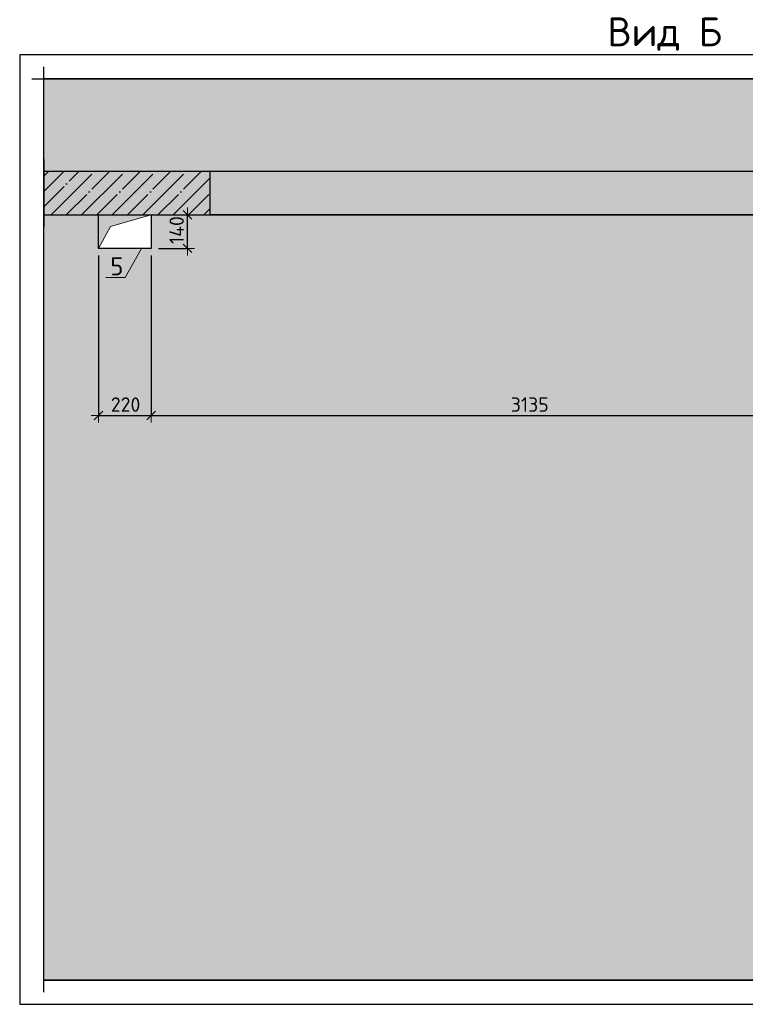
# Model space of a CAD drawing. Header units: millimetres. Extents: x -37663 to 118746, y -2869 to 47508.
# Tile 2 of 54: x -33701 to -30679, y 31815 to 35918. Entities that reach past the tile are written whole.
import ezdxf

# ---------------------------------------------------------------- set-up
doc = ezdxf.new("R2010")
doc.units = ezdxf.units.MM
doc.header["$PDMODE"] = 65
doc.linetypes.add('______11', pattern=[150, 120, -15, 0, -15])
doc.linetypes.add('______5', pattern=[330, 240, -30, 30, -30])
doc.layers.add('Standard', color=7, linetype='Continuous', lineweight=25)
doc.layers.add('Размерная линия_ общее_1', color=7, linetype='Continuous', lineweight=13)
doc.layers.add('Осевая линия_ общее', color=7, linetype='______5', lineweight=13, true_color=0xa0a0a0)
doc.styles.add('ISOCPEUR', font='ISOCPEUR')
doc.dimstyles.new('DIMSTYLE_10', dxfattribs={"dimtxt": 60, "dimasz": 60, "dimexe": 0, "dimexo": 0, "dimgap": 30, "dimtad": 2, "dimdec": 0, "dimrnd": 5, "dimzin": 12, "dimdsep": 46, "dimtxsty": 'ISOCPEUR', "dimblk1": 'ALL_ML_STRICH', "dimblk2": 'ALL_ML_STRICH', "dimsah": 1, "dimcen": 0, "dimclrd": 7, "dimclre": 256, "dimclrt": 7, "dimadec": 0, "dimazin": 0, "dimtfac": 1, "dimtdec": 0, "dimtix": 1, "dimtmove": 2, "dimatfit": 3, "dimfxl": 0, "dimtvp": 1.2, "dimtzin": 0, "dimlwd": 0, "dimlwe": -3, "dimarcsym": 0})
doc.dimstyles.new('DIMSTYLE_8', dxfattribs={"dimtxt": 60, "dimasz": 60, "dimexe": 0, "dimexo": 0, "dimgap": 30, "dimtad": 2, "dimdec": 0, "dimrnd": 5, "dimzin": 12, "dimdsep": 46, "dimtxsty": 'ISOCPEUR', "dimblk1": 'ALL_ML_STRICH', "dimblk2": 'ALL_ML_STRICH', "dimsah": 1, "dimcen": 0, "dimclrd": 7, "dimclre": 256, "dimclrt": 7, "dimadec": 0, "dimazin": 0, "dimtfac": 1, "dimtdec": 0, "dimtix": 1, "dimtmove": 2, "dimatfit": 3, "dimfxl": 0, "dimtzin": 0, "dimlwd": 0, "dimlwe": -3, "dimarcsym": 0})

# ---------------------------------------------------------------- blocks, each defined once
blk = doc.blocks.new('ALL_ML_STRICH')
at = {"color": 0, "linetype": 'ByBlock', "lineweight": -2}
for p, q in [((-1, 0), (0.5, 0)), ((-0.3, -0.3), (0.3, 0.3)), ((0, -0.5), (0, 0.5))]:
    blk.add_line(p, q, dxfattribs=at)
blk = doc.blocks.new('*D356')
at = {"layer": 'DEFPOINTS', "color": 7, "linetype": 'Continuous', "lineweight": 13, "transparency": 33554687}
for p in [(-33143.2, 35105.1), (-33153.2, 34965.1), (-33002.5, 34965.1)]:
    blk.add_point(p, dxfattribs=at)
at = {"layer": 'Размерная линия_ общее_1', "color": 253, "linetype": 'Continuous', "lineweight": -2, "true_color": 0xa0a0a0, "transparency": 33554687}
for p, q in [((-33113.2, 35105.1), (-33002.5, 35105.1)), ((-33123.2, 34965.1), (-33002.5, 34965.1))]:
    blk.add_line(p, q, dxfattribs=at)
at = {"layer": 'Размерная линия_ общее_1', "color": 7, "linetype": 'Continuous', "lineweight": -2, "transparency": 33554687}
blk.add_line((-33002.5, 34965.1), (-33002.5, 35105.1), dxfattribs=at)
at = {"layer": 'Размерная линия_ общее_1', "color": 7, "linetype": 'Continuous', "lineweight": 13, "transparency": 33554687, "xscale": 60, "yscale": 60, "zscale": 60}
for p, rotation in [((-33002.5, 35105.1), 90), ((-33002.5, 34965.1), 270)]:
    blk.add_blockref('ALL_ML_STRICH', p, dxfattribs=dict(at, rotation=rotation))
at = {"layer": 'Размерная линия_ общее_1', "color": 7, "linetype": 'Continuous', "lineweight": 13, "transparency": 33554687, "insert": (-33047.5, 35041.1), "char_height": 60, "width": 180, "attachment_point": 5, "rotation": 90, "style": 'ISOCPEUR'}
blk.add_mtext('\\A1;{140}', dxfattribs=at)
blk = doc.blocks.new('*D369')
at = {"layer": 'DEFPOINTS', "color": 7, "linetype": 'Continuous', "lineweight": 13, "transparency": 33554687}
for p in [(-33373.2, 34965.1), (-33153.2, 34965.1), (-33373.2, 34269.1)]:
    blk.add_point(p, dxfattribs=at)
at = {"layer": 'Размерная линия_ общее_1', "color": 253, "linetype": 'Continuous', "lineweight": -2, "true_color": 0xa0a0a0, "transparency": 33554687}
for p, q in [((-33373.2, 34935.1), (-33373.2, 34269.1)), ((-33153.2, 34935.1), (-33153.2, 34269.1))]:
    blk.add_line(p, q, dxfattribs=at)
at = {"layer": 'Размерная линия_ общее_1', "color": 7, "linetype": 'Continuous', "lineweight": -2, "transparency": 33554687}
blk.add_line((-33373.2, 34269.1), (-33153.2, 34269.1), dxfattribs=at)
at = {"layer": 'Размерная линия_ общее_1', "color": 7, "linetype": 'Continuous', "lineweight": 13, "transparency": 33554687, "xscale": 60, "yscale": 60, "zscale": 60, "rotation": 180}
blk.add_blockref('ALL_ML_STRICH', (-33373.2, 34269.1), dxfattribs=at)
at = {"layer": 'Размерная линия_ общее_1', "color": 7, "linetype": 'Continuous', "lineweight": 13, "transparency": 33554687, "xscale": 60, "yscale": 60, "zscale": 60}
blk.add_blockref('ALL_ML_STRICH', (-33153.2, 34269.1), dxfattribs=at)
at = {"layer": 'Размерная линия_ общее_1', "color": 7, "linetype": 'Continuous', "lineweight": 13, "transparency": 33554687, "insert": (-33260.2, 34314.1), "char_height": 60, "width": 180, "attachment_point": 5, "style": 'ISOCPEUR'}
blk.add_mtext('\\A1;{220}', dxfattribs=at)
blk = doc.blocks.new('*D370')
at = {"layer": 'DEFPOINTS', "color": 7, "linetype": 'Continuous', "lineweight": 13, "transparency": 33554687}
for p in [(-33153.2, 34965.1), (-33153.2, 34269.1), (-30018.2, 33685.1)]:
    blk.add_point(p, dxfattribs=at)
at = {"layer": 'Размерная линия_ общее_1', "color": 253, "linetype": 'Continuous', "lineweight": -2, "true_color": 0xa0a0a0, "transparency": 33554687}
for p, q in [((-33153.2, 34935.1), (-33153.2, 34269.1)), ((-30018.2, 33715.1), (-30018.2, 34269.1))]:
    blk.add_line(p, q, dxfattribs=at)
at = {"layer": 'Размерная линия_ общее_1', "color": 7, "linetype": 'Continuous', "lineweight": -2, "transparency": 33554687}
blk.add_line((-33153.2, 34269.1), (-30018.2, 34269.1), dxfattribs=at)
at = {"layer": 'Размерная линия_ общее_1', "color": 7, "linetype": 'Continuous', "lineweight": 13, "transparency": 33554687, "xscale": 60, "yscale": 60, "zscale": 60, "rotation": 180}
blk.add_blockref('ALL_ML_STRICH', (-33153.2, 34269.1), dxfattribs=at)
at = {"layer": 'Размерная линия_ общее_1', "color": 7, "linetype": 'Continuous', "lineweight": 13, "transparency": 33554687, "xscale": 60, "yscale": 60, "zscale": 60}
blk.add_blockref('ALL_ML_STRICH', (-30018.2, 34269.1), dxfattribs=at)
at = {"layer": 'Размерная линия_ общее_1', "color": 7, "linetype": 'Continuous', "lineweight": 13, "transparency": 33554687, "insert": (-31576.7, 34314.1), "char_height": 60, "width": 240, "attachment_point": 5, "style": 'ISOCPEUR'}
blk.add_mtext('\\A1;{3135}', dxfattribs=at)

msp = doc.modelspace()

# ---------------------------------------------------------------- hatches: boundary and pattern name
at = {"linetype": 'Continuous', "lineweight": 13, "transparency": 33554687}
h = msp.add_hatch(color=7, dxfattribs=at)
h.paths.add_polyline_path([(-33601.3, 35670.8), (-33601.3, 35285.1), (-29108.2, 35285.1), (-29108.2, 35670.8)])
h.paths.add_polyline_path([(-28428.2, 35285.1), (-28428.2, 35670.8), (-28928.2, 35670.8), (-28928.2, 35285.1)])
h = msp.add_hatch(color=7, dxfattribs=at)
h.paths.add_polyline_path([(-33373.2, 35105.1), (-33601.3, 35105.1), (-33601.3, 31915.1), (-29108.2, 31915.1), (-29108.2, 35105.1), (-33153.2, 35105.1), (-33153.2, 34965.1), (-33373.2, 34965.1)])
h.paths.add_polyline_path([(-28428.2, 31915.1), (-28428.2, 35105.1), (-28928.2, 35105.1), (-28928.2, 31915.1)])
h.paths.add_polyline_path([(-29308.2, 33505.1), (-29483.2, 33505.1), (-29483.2, 33685.1), (-29308.2, 33685.1)], flags=16)
h.paths.add_polyline_path([(-29798.2, 33365.1), (-30018.2, 33365.1), (-30018.2, 33685.1), (-29798.2, 33685.1)], flags=16)
at = {"layer": 'Standard', "linetype": 'Continuous', "lineweight": -3, "transparency": 33554687}
msp.add_hatch(color=7, dxfattribs=at).paths.add_polyline_path([(-32908.2, 35105.1), (-32908.2, 35285.1), (-33601.3, 35285.1), (-33601.3, 35105.1)])
at = {"layer": 'Standard', "linetype": 'Continuous', "lineweight": 13, "transparency": 33554687}
msp.add_hatch(color=7, dxfattribs=at).paths.add_polyline_path([(-32908.2, 35105.1), (-29108.2, 35105.1), (-29108.2, 35285.1), (-32908.2, 35285.1)])
at = {"layer": 'Standard', "linetype": 'Continuous', "lineweight": 13, "true_color": 0x5d5d5d, "transparency": 33554687}
msp.add_hatch(color=251, dxfattribs=at).paths.add_polyline_path([(-33373.2, 34965.1), (-33323.7, 35055.6), (-33153.2, 35105.1), (-33373.2, 35105.1)])

# ---------------------------------------------------------------- linework, layer by layer
at = {"color": 7, "linetype": 'Continuous', "lineweight": -3, "transparency": 33554687}
for p, q in [((-33601.3, 35235.1), (-33601.3, 35720.8)), ((-33651.3, 35670.8), (-29058.2, 35670.8)), ((-29108.2, 35285.1), (-32908.2, 35285.1)), ((-33601.3, 31865.1), (-33601.3, 35155.1)), ((-33373.2, 34965.1), (-33373.2, 35105.1)), ((-33153.2, 35105.1), (-33153.2, 34965.1)), ((-29108.2, 35105.1), (-32908.2, 35105.1)), ((-33153.2, 34965.1), (-33373.2, 34965.1)), ((-29108.2, 31915.1), (-33601.3, 31915.1))]:
    msp.add_line(p, q, dxfattribs=at)
at = {"color": 52, "linetype": 'Continuous', "lineweight": -3, "transparency": 33554687}
for p, q in [((-33601.3, 31915.1), (-33601.3, 35670.8)), ((-33601.3, 31915.1), (-33601.3, 35670.8)), ((-33601.3, 35670.8), (-28284.6, 35670.8)), ((-28284.6, 35670.8), (-33601.3, 35670.8)), ((-33601.3, 31915.1), (-28284.6, 31915.1)), ((-28284.6, 31915.1), (-33601.3, 31915.1))]:
    msp.add_line(p, q, dxfattribs=at)
at = {"layer": 'Standard', "color": 7, "linetype": 'Continuous', "lineweight": -3, "transparency": 33554687}
for p, q in [((-33601.3, 35335.1), (-33601.3, 35055.1)), ((-32908.2, 35285.1), (-33601.3, 35285.1)), ((-29108.2, 35285.1), (-32908.2, 35285.1)), ((-32908.2, 35105.1), (-32908.2, 35285.1)), ((-33601.3, 35105.1), (-32908.2, 35105.1)), ((-32908.2, 35105.1), (-29108.2, 35105.1))]:
    msp.add_line(p, q, dxfattribs=at)
at = {"layer": 'Standard', "color": 253, "linetype": '______11', "lineweight": -3, "true_color": 0xababab, "transparency": 33554687}
for p, q in [((-33601.3, 35265.5), (-33581.7, 35285.1)), ((-33601.3, 35138.2), (-33454.5, 35285.1)), ((-33507.2, 35105.1), (-33327.2, 35285.1)), ((-33379.9, 35105.1), (-33199.9, 35285.1)), ((-33252.6, 35105.1), (-33072.6, 35285.1)), ((-33125.3, 35105.1), (-32945.3, 35285.1)), ((-32998.1, 35105.1), (-32908.2, 35195))]:
    msp.add_line(p, q, dxfattribs=at)
at = {"layer": 'Standard', "color": 253, "linetype": '______5', "lineweight": -3, "true_color": 0xababab, "transparency": 33554687}
for p, q in [((-33601.3, 35201.9), (-33518.1, 35285.1)), ((-33570.8, 35105.1), (-33390.8, 35285.1)), ((-33443.5, 35105.1), (-33263.5, 35285.1)), ((-33316.3, 35105.1), (-33136.3, 35285.1)), ((-33189, 35105.1), (-33009, 35285.1)), ((-33061.7, 35105.1), (-32908.2, 35258.6)), ((-32934.4, 35105.1), (-32908.2, 35131.4))]:
    msp.add_line(p, q, dxfattribs=at)
at = {"layer": 'Standard', "color": 7, "linetype": 'Continuous', "lineweight": 25, "transparency": 33554687}
msp.add_lwpolyline([(-33701.3, 31815.1), (-28184.6, 31815.1), (-28184.6, 35770.8), (-33701.3, 35770.8), (-33701.3, 31815.1)], dxfattribs=at)
at = {"layer": 'Осевая линия_ общее', "color": 7, "linetype": 'Continuous', "lineweight": 13, "transparency": 33554687}
for points in [[(-33373.2, 34965.1), (-33323.7, 35055.6), (-33153.2, 35105.1)], [(-33193.5, 34965.1), (-33261.9, 34843.4), (-33341.9, 34843.4)]]:
    msp.add_lwpolyline(points, dxfattribs=at)

# ---------------------------------------------------------------- texts
at = {"layer": 'Standard', "color": 7, "linetype": 'Continuous', "lineweight": 13, "transparency": 33554687, "attachment_point": 5, "style": 'ISOCPEUR'}
for s, insert, char_height, width in [('\\A1;{\\fISOCPEUR|i0|b0;\\H120.000000;\\W1.000000;\\C7;Вид Б}\\P', (-31014.1, 35857.9), 120, 488.842), ('\\A1;{\\fISOCPEUR|i0|b0;\\H75.000000;\\W1.000000;\\C7;5}\\P', (-33296.7, 34890.4), 75, 81.667)]:
    msp.add_mtext(s, dxfattribs=dict(at, insert=insert, char_height=char_height, width=width))

# ---------------------------------------------------------------- dimensions: what is measured, and where the dimension line sits
at = {"layer": 'Размерная линия_ общее_1', "color": 7, "linetype": 'Continuous', "lineweight": 13, "transparency": 33554687}
dim = msp.add_linear_dim(base=(-33002.5, 35105.1), p1=(-33123.2, 34965.1), p2=(-33113.2, 35105.1), angle=90, dimstyle='DIMSTYLE_10', override={"dimpost": '<>', "dimclrd": 7, "dimclre": 253, "dimclrt": 7, "dimlwd": 0, "dimlwe": 65533}, dxfattribs=at)
dim.commit()
dim.dimension.update_dxf_attribs({"geometry": '*D356', "text_midpoint": (-33047.5, 35041.1), "dimtype": 160})
for base, p1, p2, picture, middle in [((-33153.2, 34269.1), (-33373.2, 34935.1), (-33153.2, 34935.1), '*D369', (-33260.2, 34314.1)), ((-30018.2, 34269.1), (-33153.2, 34935.1), (-30018.2, 33715.1), '*D370', (-31576.7, 34314.1))]:
    dim = msp.add_linear_dim(base=base, p1=p1, p2=p2, dimstyle='DIMSTYLE_8', override={"dimpost": '<>', "dimclrd": 7, "dimclre": 253, "dimclrt": 7, "dimlwd": 0, "dimlwe": 65533}, dxfattribs=at)
    dim.commit()
    dim.dimension.update_dxf_attribs({"geometry": picture, "text_midpoint": middle, "dimtype": 160})

doc.saveas('drawing.dxf')
